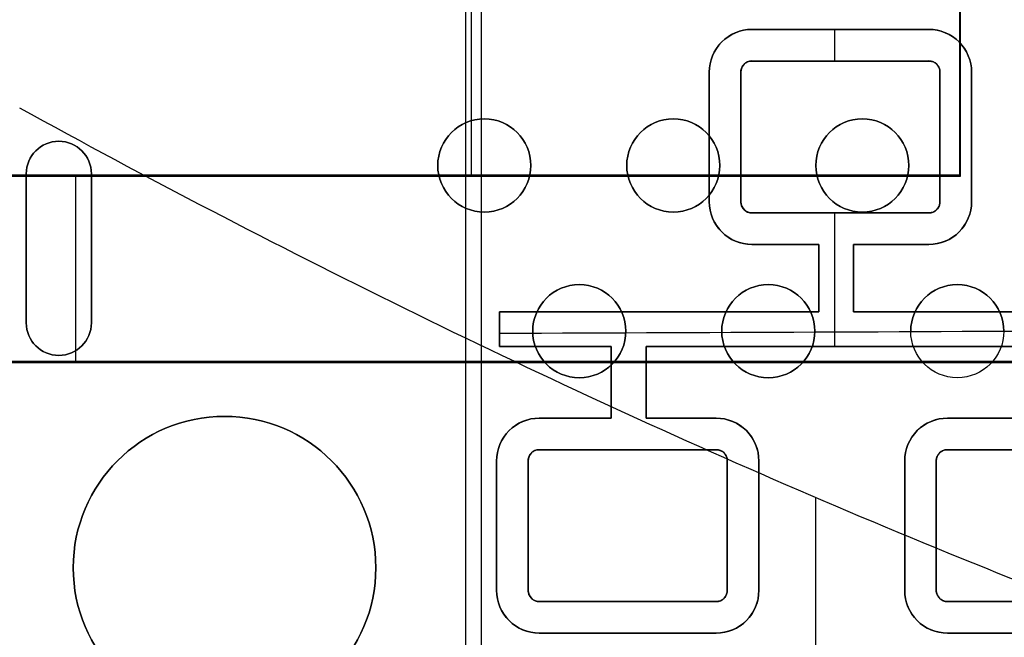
# Model space of a CAD drawing. Header units: millimetres. Extents: x -68 to 68, y -70 to 54.
# Tile 14 of 83: x -38.9 to -28.33, y -49.29 to -42.65. Entities that reach past the tile are written whole.
import ezdxf

# ---------------------------------------------------------------- set-up
doc = ezdxf.new("R2010")
doc.units = ezdxf.units.MM
doc.layers.add('Layer 01', color=7, linetype='Continuous', true_color=0x000000)

# ---------------------------------------------------------------- blocks, each defined once
blk = doc.blocks.new('Open CASCADE STEP translator 6.8 1.1.1.step')
at = {"layer": 'Layer 01', "color": 96, "true_color": 0x008000}
for p, q in [((26.09, -63.72, 1.601), (26.09, -63.72)), ((28.12, -63.72, 1.601), (28.12, -63.72)), ((30.15, -63.72, 1.601), (30.15, -63.72)), ((21.52, -63.96, 1.601), (21.52, -63.96)), ((21.17, -65.91, 0.801), (21.17, -64.31, 0.801)), ((21.87, -65.91, 0.801), (21.87, -64.31, 0.801)), ((26.09, -64.72, 1.601), (26.09, -64.72)), ((28.12, -64.72, 1.601), (28.12, -64.72)), ((30.15, -64.72, 1.601), (30.15, -64.72)), ((21.17, -65.11), (21.17, -65.11, 1.601)), ((21.87, -65.11), (21.87, -65.11, 1.601)), ((27.11, -65.5, 1.601), (27.11, -65.5)), ((29.14, -65.5, 1.601), (29.14, -65.5)), ((31.17, -65.5, 1.601), (31.17, -65.5)), ((21.52, -66.26, 1.601), (21.52, -66.26)), ((27.11, -66.5, 1.601), (27.11, -66.5)), ((29.14, -66.5, 1.601), (29.14, -66.5)), ((31.17, -66.5, 1.601), (31.17, -66.5)), ((23.3, -66.915, 1.601), (23.3, -66.915))]:
    blk.add_line(p, q, dxfattribs=at)
at = {"layer": 'Layer 01', "color": 96, "true_color": 0x008000, "extrusion": (0, 0, -1)}
for centre, radius, start, end in [((-26.09, -64.22, -1.601), 0.5, 0, 180), ((-26.09, -64.22, -0.801), 0.5, 0, 180), ((-28.12, -64.22, -1.601), 0.5, 0, 180), ((-28.12, -64.22, -0.801), 0.5, 0, 180), ((-30.15, -64.22, -1.601), 0.5, 0, 180), ((-30.15, -64.22, -0.801), 0.5, 0, 180), ((-21.52, -64.31, -0.801), 0.35, 360, 180), ((-21.52, -64.31, -1.601), 0.35, 0, 180), ((-26.09, -64.22, -1.601), 0.5, 180, 0), ((-26.09, -64.22, -0.801), 0.5, 180, 0), ((-28.12, -64.22, -1.601), 0.5, 180, 0), ((-28.12, -64.22, -0.801), 0.5, 180, 0), ((-30.15, -64.22, -1.601), 0.5, 180, 0), ((-30.15, -64.22, -0.801), 0.5, 180, 0), ((-27.11, -66, -1.601), 0.5, 0, 180), ((-27.11, -66, -0.801), 0.5, 0, 180), ((-29.14, -66, -1.601), 0.5, 0, 180), ((-29.14, -66, -0.801), 0.5, 0, 180), ((-31.17, -66, -1.601), 0.5, 0, 180), ((-31.17, -66, -0.801), 0.5, 0, 180), ((-21.52, -65.91, -1.601), 0.35, 180, 0), ((-21.52, -65.91, -0.801), 0.35, 180, 360), ((-27.11, -66, -1.601), 0.5, 180, 0), ((-27.11, -66, -0.801), 0.5, 180, 0), ((-29.14, -66, -1.601), 0.5, 180, 0), ((-29.14, -66, -0.801), 0.5, 180, 0), ((-31.17, -66, -1.601), 0.5, 180, 0), ((-31.17, -66), 0.5, 180, 0), ((-31.17, -66, -0.801), 0.5, 180, 0), ((-23.3, -68.54, -1.601), 1.625, 0, 180), ((-23.3, -68.54, -0.801), 1.625, 0, 180), ((-23.3, -68.54, -1.601), 1.625, 180, 0), ((-23.3, -68.54, -0.801), 1.625, 180, 0)]:
    blk.add_arc(centre, radius, start, end, dxfattribs=at)
at = {"layer": 'Layer 01', "color": 96, "true_color": 0x008000}
for centre, radius, start, end in [((26.09, -64.22), 0.5, 0, 180), ((28.12, -64.22), 0.5, 0, 180), ((30.15, -64.22), 0.5, 0, 180), ((21.52, -64.31), 0.35, 0, 180), ((26.09, -64.22), 0.5, 180, 0), ((28.12, -64.22), 0.5, 180, 0), ((30.15, -64.22), 0.5, 180, 0), ((27.11, -66), 0.5, 0, 180), ((29.14, -66), 0.5, 0, 180), ((31.17, -66), 0.5, 0, 180), ((21.52, -65.91), 0.35, 180, 0), ((27.11, -66), 0.5, 180, 0), ((29.14, -66), 0.5, 180, 0), ((23.3, -68.54), 1.625, 0, 180), ((23.3, -68.54), 1.625, 180, 0)]:
    blk.add_arc(centre, radius, start, end, dxfattribs=at)
for points in [[(25.59, -64.22), (25.59, -64.22, 0.801), (25.59, -64.22, 1.601)], [(26.59, -64.22, 1.601), (26.59, -64.22, 0.801), (26.59, -64.22)], [(27.62, -64.22), (27.62, -64.22, 0.801), (27.62, -64.22, 1.601)], [(28.62, -64.22, 1.601), (28.62, -64.22, 0.801), (28.62, -64.22)], [(29.65, -64.22), (29.65, -64.22, 0.801), (29.65, -64.22, 1.601)], [(30.65, -64.22, 1.601), (30.65, -64.22, 0.801), (30.65, -64.22)], [(21.17, -64.31), (21.17, -64.31, 0.801), (21.17, -64.31, 1.601)], [(21.17, -64.31, 1.601), (21.17, -65.11, 1.601), (21.17, -65.91, 1.601)], [(21.17, -65.91), (21.17, -65.11), (21.17, -64.31)], [(21.87, -64.31, 1.601), (21.87, -64.31, 0.801), (21.87, -64.31)], [(21.87, -65.91, 1.601), (21.87, -65.11, 1.601), (21.87, -64.31, 1.601)], [(21.87, -64.31), (21.87, -65.11), (21.87, -65.91)], [(21.17, -65.91, 1.601), (21.17, -65.91, 0.801), (21.17, -65.91)], [(21.87, -65.91), (21.87, -65.91, 0.801), (21.87, -65.91, 1.601)], [(26.61, -66), (26.61, -66, 0.801), (26.61, -66, 1.601)], [(27.61, -66, 1.601), (27.61, -66, 0.801), (27.61, -66)], [(28.64, -66), (28.64, -66, 0.801), (28.64, -66, 1.601)], [(29.64, -66, 1.601), (29.64, -66, 0.801), (29.64, -66)], [(30.67, -66), (30.67, -66, 0.801), (30.67, -66, 1.601)], [(31.67, -66, 1.601), (31.67, -66, 0.801), (31.67, -66)], [(21.675, -68.54), (21.675, -68.54, 0.801), (21.675, -68.54, 1.601)], [(24.925, -68.54, 1.601), (24.925, -68.54, 0.801), (24.925, -68.54)]]:
    blk.add_open_spline(points, degree=2, dxfattribs=at)
blk = doc.blocks.new('Board.step')
at = {"layer": 'Layer 01'}
blk.add_blockref('Open CASCADE STEP translator 6.8 1.1.1.step', (0, 0, -1.601), dxfattribs=at)
blk = doc.blocks.new('MC403-X_A_090322_MultipleBody.step')
at = {"layer": 'Layer 01'}
blk.add_blockref('Board.step', (0, 0), dxfattribs=at)
blk = doc.blocks.new('MC403-X_A_090322_MultipleBody 090322')
at = {"layer": 'Layer 01'}
blk.add_blockref('MC403-X_A_090322_MultipleBody.step', (0, 0), dxfattribs=at)
blk = doc.blocks.new('TRO-13-001 MC403 CASTING270122')
at = {"layer": 'Layer 01', "color": 7, "true_color": 0xdde8ff}
for p, q in [((-34.047, -44.324, -11.9), (-34.047, -18.945, -11.9)), ((-28.802, -44.329, -12.05), (-28.802, -18.94, -12.05)), ((-39.292, -44.329, -12.05), (-28.802, -44.329, -12.05)), ((-38.297, -46.324, -12.2), (-38.297, -44.335, -12.2)), ((-34.047, -44.324, -11.9), (-34.047, -44.335, -12.2)), ((-48.797, -46.329, -12.35), (-27.797, -46.329, -12.35)), ((-38.297, -46.324, -12.2), (-38.297, -46.335, -12.5))]:
    blk.add_line(p, q, dxfattribs=at)
for points in [[(-28.808, -18.945, -11.9), (-28.808, -31.635, -11.9), (-28.808, -44.324, -11.9)], [(-28.797, -44.335, -12.2), (-28.797, -31.635, -12.2), (-28.797, -18.935, -12.2)], [(-39.297, -44.335, -12.2), (-34.047, -44.335, -12.2), (-28.797, -44.335, -12.2)], [(-28.808, -44.324, -11.9), (-34.047, -44.324, -11.9), (-39.287, -44.324, -11.9)], [(-28.797, -44.335, -12.2), (-28.802, -44.329, -12.05), (-28.808, -44.324, -11.9)], [(-27.797, -46.324, -12.2), (-38.297, -46.324, -12.2), (-48.797, -46.324, -12.2)], [(-48.797, -46.335, -12.5), (-38.297, -46.335, -12.5), (-27.797, -46.335, -12.5)]]:
    blk.add_open_spline(points, degree=2, dxfattribs=at)
blk = doc.blocks.new('TRO-13-003 MC403 FRONT CASING270122')
at = {"layer": 'Layer 01', "color": 254, "true_color": 0xcad1ee}
for p, q in [((-29.135, -42.759, 18.803), (-31.035, -42.759, 18.803)), ((-30.085, -42.759, 18.653), (-30.085, -42.759, 18.954)), ((-29.135, -43.099, 18.78), (-31.035, -43.099, 18.78)), ((-30.085, -43.099, 18.63), (-30.085, -43.099, 18.931)), ((-31.494, -44.61, 18.685), (-31.494, -43.218, 18.685)), ((-31.155, -44.61, 18.695), (-31.155, -43.218, 18.695)), ((-29.016, -44.61, 18.756), (-29.016, -43.218, 18.756)), ((-28.676, -44.61, 18.765), (-28.676, -43.218, 18.765)), ((-31.494, -43.914, 18.535), (-31.494, -43.914, 18.836)), ((-31.155, -43.914, 18.545), (-31.155, -43.914, 18.846)), ((-29.016, -43.914, 18.906), (-29.016, -43.914, 18.606)), ((-28.676, -43.914, 18.916), (-28.676, -43.914, 18.615)), ((-31.035, -44.73, 18.671), (-29.135, -44.73, 18.671)), ((-30.085, -44.73, 18.822), (-30.085, -44.73, 18.521)), ((-31.035, -45.069, 18.632), (-30.317, -45.069, 18.632)), ((-30.676, -45.069, 18.782), (-30.676, -45.069, 18.481)), ((-30.317, -45.792, 18.618), (-30.317, -45.069, 18.618)), ((-29.943, -45.069, 18.664), (-29.135, -45.069, 18.664)), ((-29.943, -45.792, 18.628), (-29.943, -45.069, 18.628)), ((-29.539, -45.069, 18.814), (-29.539, -45.069, 18.514)), ((-30.317, -45.43, 18.467), (-30.317, -45.43, 18.768)), ((-29.943, -45.43, 18.779), (-29.943, -45.43, 18.478)), ((-33.748, -46.166, 18.477), (-33.748, -45.792, 18.477)), ((-33.748, -45.792, 18.542), (-30.317, -45.792, 18.542)), ((-32.033, -45.792, 18.393), (-32.033, -45.792, 18.693)), ((-29.943, -45.792, 18.65), (-26.517, -45.792, 18.65)), ((-33.748, -45.979, 18.327), (-33.748, -45.979, 18.627)), ((-33.748, -46.166, 18.483), (-32.547, -46.166, 18.483)), ((-33.147, -46.166, 18.634), (-33.147, -46.166, 18.333)), ((-32.547, -46.934, 18.476), (-32.547, -46.166, 18.476)), ((-32.172, -46.166, 18.572), (-28.043, -46.166, 18.572)), ((-32.172, -46.934, 18.488), (-32.172, -46.166, 18.488)), ((-30.108, -46.166, 18.725), (-30.108, -46.166, 18.424)), ((-32.547, -46.55, 18.326), (-32.547, -46.55, 18.627)), ((-32.172, -46.55, 18.638), (-32.172, -46.55, 18.337)), ((-32.547, -46.934, 18.438), (-33.32, -46.934, 18.438)), ((-32.933, -46.934, 18.288), (-32.933, -46.934, 18.589)), ((-32.172, -46.934, 18.473), (-31.42, -46.934, 18.473)), ((-31.796, -46.934, 18.323), (-31.796, -46.934, 18.624)), ((-28.936, -46.934, 18.405), (-28.936, -46.934, 18.706)), ((-28.936, -46.934, 18.568), (-28.043, -46.934, 18.568)), ((-28.489, -46.934, 18.417), (-28.489, -46.934, 18.718)), ((-33.32, -47.273, 18.433), (-31.42, -47.273, 18.433)), ((-32.37, -47.273, 18.283), (-32.37, -47.273, 18.584)), ((-27.036, -47.273, 18.558), (-28.936, -47.273, 18.558)), ((-33.779, -48.784, 18.334), (-33.779, -47.393, 18.334)), ((-33.439, -48.784, 18.345), (-33.439, -47.393, 18.345)), ((-31.3, -48.784, 18.411), (-31.3, -47.393, 18.411)), ((-30.961, -48.784, 18.421), (-30.961, -47.393, 18.421)), ((-29.395, -48.784, 18.465), (-29.395, -47.393, 18.465)), ((-29.056, -48.784, 18.475), (-29.056, -47.393, 18.475)), ((-30.35, -54.838, 15.601), (-30.35, -47.788, 15.601)), ((-33.779, -48.088, 18.184), (-33.779, -48.088, 18.485)), ((-33.439, -48.088, 18.195), (-33.439, -48.088, 18.496)), ((-31.3, -48.088, 18.561), (-31.3, -48.088, 18.26)), ((-30.961, -48.088, 18.571), (-30.961, -48.088, 18.27)), ((-29.395, -48.088, 18.315), (-29.395, -48.088, 18.616)), ((-29.056, -48.088, 18.324), (-29.056, -48.088, 18.625)), ((-33.319, -48.904, 18.323), (-31.42, -48.904, 18.323)), ((-33.319, -48.904, 18.144), (-33.319, -48.904, 18.445)), ((-32.369, -48.904, 18.474), (-32.369, -48.904, 18.173)), ((-28.936, -48.904, 18.448), (-27.036, -48.904, 18.448)), ((-33.32, -49.243, 18.301), (-31.42, -49.243, 18.301)), ((-32.37, -49.243, 18.151), (-32.37, -49.243, 18.451)), ((-28.936, -49.243, 18.426), (-27.036, -49.243, 18.426))]:
    blk.add_line(p, q, dxfattribs=at)
for centre, radius, start, end in [((-31.035, -43.218, 18.754), 0.459, 90.0516, 180), ((-29.135, -43.218, 18.823), 0.459, 0, 90), ((-31.035, -43.218, 18.748), 0.12, 90.0989, 180), ((-29.135, -43.218, 18.805), 0.12, 0, 89.9999), ((-31.035, -44.61, 18.628), 0.459, 180, 270), ((-31.035, -44.61, 18.646), 0.12, 180, 269.9011), ((-29.135, -44.61, 18.697), 0.459, 270, 0), ((-29.136, -44.61, 18.704), 0.12, 270.0989, 0), ((-33.32, -47.393, 18.404), 0.459, 90, 180), ((-31.42, -47.393, 18.478), 0.459, 0, 90), ((-28.936, -47.393, 18.534), 0.459, 89.9742, 180), ((-33.319, -47.393, 18.398), 0.12, 90.0989, 180), ((-31.42, -47.393, 18.46), 0.12, 0, 90), ((-28.936, -47.393, 18.527), 0.12, 90.0989, 180), ((-33.319, -48.784, 18.277), 0.459, 180, 269.9484), ((-33.319, -48.784, 18.296), 0.12, 180, 270.0988), ((-31.42, -48.784, 18.352), 0.459, 270, 0), ((-31.42, -48.784, 18.358), 0.12, 270, 0), ((-28.936, -48.784, 18.408), 0.459, 180, 269.9742), ((-28.936, -48.784, 18.425), 0.12, 180, 269.9011)]:
    blk.add_arc(centre, radius, start, end, dxfattribs=at)
for points, degree in [([(-34.113, 3.798, 21.957), (-34.113, -15.229, 20.68), (-34.113, -34.255, 19.403), (-34.113, -53.281, 18.126)], 3), ([(-33.943, 3.792, 21.962), (-33.943, -15.234, 20.685), (-33.943, -34.261, 19.408), (-33.943, -53.287, 18.131)], 3), ([(-31.035, -42.759, 18.927), (-31.035, -42.759, 18.776), (-31.035, -42.759, 18.626)], 2), ([(-29.135, -42.759, 18.68), (-29.769, -42.759, 18.662), (-30.402, -42.759, 18.644), (-31.035, -42.759, 18.626)], 3), ([(-31.035, -42.759, 18.927), (-30.402, -42.759, 18.945), (-29.769, -42.759, 18.963), (-29.135, -42.759, 18.981)], 3), ([(-30.148, -42.759, 18.651), (-30.148, -42.872, 18.644), (-30.148, -42.985, 18.636), (-30.148, -43.099, 18.629)], 3), ([(-29.135, -42.759, 18.981), (-29.135, -42.759, 18.83), (-29.135, -42.759, 18.68)], 2), ([(-29.135, -43.099, 18.657), (-29.769, -43.099, 18.64), (-30.402, -43.099, 18.622), (-31.035, -43.099, 18.603)], 3), ([(-31.035, -43.099, 18.603), (-31.035, -43.099, 18.753), (-31.035, -43.099, 18.904)], 2), ([(-31.035, -43.099, 18.904), (-30.402, -43.099, 18.922), (-29.769, -43.099, 18.94), (-29.135, -43.099, 18.958)], 3), ([(-29.135, -43.099, 18.657), (-29.135, -43.099, 18.808), (-29.135, -43.099, 18.958)], 2), ([(-31.494, -43.218, 18.882), (-31.494, -43.218, 18.732), (-31.494, -43.218, 18.581)], 2), ([(-31.494, -44.61, 18.789), (-31.494, -44.146, 18.82), (-31.494, -43.682, 18.851), (-31.494, -43.218, 18.882)], 3), ([(-31.494, -43.218, 18.581), (-31.494, -43.682, 18.55), (-31.494, -44.146, 18.519), (-31.494, -44.61, 18.488)], 3), ([(-31.155, -43.218, 18.591), (-31.155, -43.682, 18.56), (-31.155, -44.146, 18.529), (-31.155, -44.61, 18.498)], 3), ([(-31.155, -44.61, 18.799), (-31.155, -44.146, 18.83), (-31.155, -43.682, 18.861), (-31.155, -43.218, 18.892)], 3), ([(-31.155, -43.218, 18.591), (-31.155, -43.218, 18.742), (-31.155, -43.218, 18.892)], 2), ([(-29.016, -44.61, 18.559), (-29.016, -44.146, 18.59), (-29.016, -43.682, 18.621), (-29.016, -43.218, 18.652)], 3), ([(-29.016, -43.218, 18.953), (-29.016, -43.682, 18.922), (-29.016, -44.146, 18.891), (-29.016, -44.61, 18.86)], 3), ([(-29.016, -43.218, 18.652), (-29.016, -43.218, 18.803), (-29.016, -43.218, 18.953)], 2), ([(-28.676, -43.218, 18.962), (-28.676, -43.218, 18.812), (-28.676, -43.218, 18.662)], 2), ([(-28.676, -43.218, 18.962), (-28.676, -43.682, 18.931), (-28.676, -44.146, 18.9), (-28.676, -44.61, 18.869)], 3), ([(-28.676, -44.61, 18.568), (-28.676, -44.146, 18.599), (-28.676, -43.682, 18.631), (-28.676, -43.218, 18.662)], 3), ([(-31.494, -44.61, 18.789), (-31.494, -44.61, 18.638), (-31.494, -44.61, 18.488)], 2), ([(-31.155, -44.61, 18.498), (-31.155, -44.61, 18.648), (-31.155, -44.61, 18.799)], 2), ([(-29.016, -44.61, 18.559), (-29.016, -44.61, 18.709), (-29.016, -44.61, 18.86)], 2), ([(-28.676, -44.61, 18.869), (-28.676, -44.61, 18.719), (-28.676, -44.61, 18.568)], 2), ([(-31.035, -44.73, 18.494), (-31.035, -44.73, 18.644), (-31.035, -44.73, 18.794)], 2), ([(-31.035, -44.73, 18.494), (-30.402, -44.73, 18.512), (-29.769, -44.73, 18.53), (-29.135, -44.73, 18.548)], 3), ([(-29.135, -44.73, 18.848), (-29.769, -44.73, 18.831), (-30.402, -44.73, 18.813), (-31.035, -44.73, 18.794)], 3), ([(-30.148, -44.73, 18.519), (-30.148, -45.208, 18.487), (-30.148, -45.687, 18.455), (-30.148, -46.166, 18.423)], 3), ([(-29.135, -44.73, 18.848), (-29.135, -44.73, 18.698), (-29.135, -44.73, 18.548)], 2), ([(-31.035, -45.069, 18.471), (-30.796, -45.069, 18.478), (-30.557, -45.069, 18.485), (-30.317, -45.069, 18.492)], 3), ([(-31.035, -45.069, 18.772), (-31.035, -45.069, 18.621), (-31.035, -45.069, 18.471)], 2), ([(-30.317, -45.069, 18.792), (-30.557, -45.069, 18.786), (-30.796, -45.069, 18.779), (-31.035, -45.069, 18.772)], 3), ([(-30.317, -45.069, 18.792), (-30.317, -45.069, 18.642), (-30.317, -45.069, 18.492)], 2), ([(-30.317, -45.792, 18.744), (-30.317, -45.551, 18.76), (-30.317, -45.31, 18.776), (-30.317, -45.069, 18.792)], 3), ([(-30.317, -45.069, 18.492), (-30.317, -45.31, 18.475), (-30.317, -45.551, 18.459), (-30.317, -45.792, 18.443)], 3), ([(-29.943, -45.069, 18.502), (-29.674, -45.069, 18.51), (-29.405, -45.069, 18.517), (-29.135, -45.069, 18.525)], 3), ([(-29.943, -45.069, 18.803), (-29.943, -45.069, 18.653), (-29.943, -45.069, 18.502)], 2), ([(-29.135, -45.069, 18.826), (-29.405, -45.069, 18.818), (-29.674, -45.069, 18.811), (-29.943, -45.069, 18.803)], 3), ([(-29.943, -45.069, 18.803), (-29.943, -45.31, 18.787), (-29.943, -45.551, 18.771), (-29.943, -45.792, 18.755)], 3), ([(-29.943, -45.792, 18.454), (-29.943, -45.551, 18.47), (-29.943, -45.31, 18.486), (-29.943, -45.069, 18.502)], 3), ([(-29.135, -45.069, 18.826), (-29.135, -45.069, 18.675), (-29.135, -45.069, 18.525)], 2), ([(-33.748, -45.792, 18.64), (-33.748, -45.792, 18.49), (-33.748, -45.792, 18.339)], 2), ([(-30.317, -45.792, 18.443), (-31.461, -45.792, 18.41), (-32.605, -45.792, 18.376), (-33.748, -45.792, 18.339)], 3), ([(-33.748, -45.792, 18.64), (-32.605, -45.792, 18.676), (-31.461, -45.792, 18.711), (-30.317, -45.792, 18.744)], 3), ([(-33.748, -46.166, 18.615), (-33.748, -46.041, 18.623), (-33.748, -45.916, 18.632), (-33.748, -45.792, 18.64)], 3), ([(-33.748, -45.792, 18.339), (-33.748, -45.916, 18.331), (-33.748, -46.041, 18.322), (-33.748, -46.166, 18.314)], 3), ([(-30.317, -45.792, 18.744), (-30.317, -45.792, 18.594), (-30.317, -45.792, 18.443)], 2), ([(-29.943, -45.792, 18.755), (-29.943, -45.792, 18.604), (-29.943, -45.792, 18.454)], 2), ([(-26.517, -45.792, 18.545), (-27.659, -45.792, 18.517), (-28.801, -45.792, 18.486), (-29.943, -45.792, 18.454)], 3), ([(-29.943, -45.792, 18.755), (-28.801, -45.792, 18.787), (-27.659, -45.792, 18.817), (-26.517, -45.792, 18.846)], 3), ([(-26.517, -45.994, 18.532), (-28.927, -46.006, 18.47), (-31.338, -46.017, 18.401), (-33.748, -46.025, 18.323)], 3), ([(-33.748, -46.166, 18.314), (-33.348, -46.166, 18.327), (-32.947, -46.166, 18.339), (-32.547, -46.166, 18.352)], 3), ([(-33.748, -46.166, 18.615), (-33.748, -46.166, 18.464), (-33.748, -46.166, 18.314)], 2), ([(-32.547, -46.166, 18.653), (-32.947, -46.166, 18.64), (-33.348, -46.166, 18.628), (-33.748, -46.166, 18.615)], 3), ([(-32.547, -46.166, 18.653), (-32.547, -46.166, 18.502), (-32.547, -46.166, 18.352)], 2), ([(-32.547, -46.934, 18.601), (-32.547, -46.678, 18.618), (-32.547, -46.422, 18.635), (-32.547, -46.166, 18.653)], 3), ([(-32.547, -46.166, 18.352), (-32.547, -46.422, 18.335), (-32.547, -46.678, 18.317), (-32.547, -46.934, 18.3)], 3), ([(-32.172, -46.166, 18.363), (-30.796, -46.166, 18.405), (-29.42, -46.166, 18.444), (-28.043, -46.166, 18.481)], 3), ([(-32.172, -46.166, 18.664), (-32.172, -46.166, 18.514), (-32.172, -46.166, 18.363)], 2), ([(-28.043, -46.166, 18.782), (-29.42, -46.166, 18.745), (-30.796, -46.166, 18.706), (-32.172, -46.166, 18.664)], 3), ([(-32.172, -46.166, 18.664), (-32.172, -46.422, 18.647), (-32.172, -46.678, 18.63), (-32.172, -46.934, 18.612)], 3), ([(-32.172, -46.934, 18.312), (-32.172, -46.678, 18.329), (-32.172, -46.422, 18.346), (-32.172, -46.166, 18.363)], 3), ([(-33.32, -46.934, 18.577), (-33.32, -46.934, 18.426), (-33.32, -46.934, 18.276)], 2), ([(-32.547, -46.934, 18.3), (-32.804, -46.934, 18.292), (-33.062, -46.934, 18.284), (-33.32, -46.934, 18.276)], 3), ([(-33.32, -46.934, 18.577), (-33.062, -46.934, 18.585), (-32.804, -46.934, 18.593), (-32.547, -46.934, 18.601)], 3), ([(-32.547, -46.934, 18.601), (-32.547, -46.934, 18.451), (-32.547, -46.934, 18.3)], 2), ([(-32.172, -46.934, 18.612), (-32.172, -46.934, 18.462), (-32.172, -46.934, 18.312)], 2), ([(-31.42, -46.934, 18.334), (-31.671, -46.934, 18.327), (-31.922, -46.934, 18.319), (-32.172, -46.934, 18.312)], 3), ([(-32.172, -46.934, 18.612), (-31.922, -46.934, 18.62), (-31.671, -46.934, 18.628), (-31.42, -46.934, 18.635)], 3), ([(-31.42, -46.934, 18.635), (-31.42, -46.934, 18.485), (-31.42, -46.934, 18.334)], 2), ([(-28.936, -46.934, 18.706), (-28.936, -46.934, 18.556), (-28.936, -46.934, 18.405)], 2), ([(-28.043, -46.934, 18.429), (-28.341, -46.934, 18.421), (-28.638, -46.934, 18.413), (-28.936, -46.934, 18.405)], 3), ([(-28.936, -46.934, 18.706), (-28.638, -46.934, 18.714), (-28.341, -46.934, 18.722), (-28.043, -46.934, 18.73)], 3), ([(-31.42, -47.273, 18.311), (-32.053, -47.273, 18.293), (-32.686, -47.273, 18.273), (-33.32, -47.273, 18.253)], 3), ([(-33.32, -47.273, 18.253), (-33.32, -47.273, 18.404), (-33.32, -47.273, 18.554)], 2), ([(-33.32, -47.273, 18.554), (-32.686, -47.273, 18.574), (-32.053, -47.273, 18.593), (-31.42, -47.273, 18.612)], 3), ([(-31.42, -47.273, 18.311), (-31.42, -47.273, 18.462), (-31.42, -47.273, 18.612)], 2), ([(-27.036, -47.273, 18.433), (-27.669, -47.273, 18.417), (-28.303, -47.273, 18.4), (-28.936, -47.273, 18.382)], 3), ([(-28.936, -47.273, 18.382), (-28.936, -47.273, 18.533), (-28.936, -47.273, 18.683)], 2), ([(-28.936, -47.273, 18.683), (-28.303, -47.273, 18.701), (-27.669, -47.273, 18.717), (-27.036, -47.273, 18.733)], 3), ([(-33.779, -47.393, 18.532), (-33.779, -47.393, 18.381), (-33.779, -47.393, 18.231)], 2), ([(-33.779, -48.784, 18.438), (-33.779, -48.32, 18.469), (-33.779, -47.856, 18.5), (-33.779, -47.393, 18.532)], 3), ([(-33.779, -47.393, 18.231), (-33.779, -47.856, 18.2), (-33.779, -48.32, 18.168), (-33.779, -48.784, 18.137)], 3), ([(-33.439, -47.393, 18.241), (-33.439, -47.856, 18.21), (-33.439, -48.32, 18.179), (-33.439, -48.784, 18.148)], 3), ([(-33.439, -48.784, 18.449), (-33.439, -48.32, 18.48), (-33.439, -47.856, 18.511), (-33.439, -47.393, 18.542)], 3), ([(-33.439, -47.393, 18.241), (-33.439, -47.393, 18.392), (-33.439, -47.393, 18.542)], 2), ([(-31.3, -48.784, 18.214), (-31.3, -48.32, 18.245), (-31.3, -47.856, 18.276), (-31.3, -47.393, 18.307)], 3), ([(-31.3, -47.393, 18.608), (-31.3, -47.856, 18.577), (-31.3, -48.32, 18.546), (-31.3, -48.784, 18.514)], 3), ([(-31.3, -47.393, 18.307), (-31.3, -47.393, 18.457), (-31.3, -47.393, 18.608)], 2), ([(-30.961, -47.393, 18.618), (-30.961, -47.393, 18.467), (-30.961, -47.393, 18.317)], 2), ([(-30.961, -47.393, 18.618), (-30.961, -47.857, 18.587), (-30.961, -48.32, 18.556), (-30.961, -48.784, 18.524)], 3), ([(-30.961, -48.784, 18.224), (-30.961, -48.32, 18.255), (-30.961, -47.857, 18.286), (-30.961, -47.393, 18.317)], 3), ([(-29.395, -47.393, 18.662), (-29.395, -47.393, 18.512), (-29.395, -47.393, 18.362)], 2), ([(-29.395, -48.784, 18.569), (-29.395, -48.32, 18.6), (-29.395, -47.856, 18.631), (-29.395, -47.393, 18.662)], 3), ([(-29.395, -47.393, 18.362), (-29.395, -47.856, 18.331), (-29.395, -48.32, 18.299), (-29.395, -48.784, 18.268)], 3), ([(-29.056, -47.393, 18.371), (-29.056, -47.856, 18.34), (-29.056, -48.32, 18.309), (-29.056, -48.784, 18.278)], 3), ([(-29.056, -48.784, 18.578), (-29.056, -48.32, 18.61), (-29.056, -47.856, 18.641), (-29.056, -47.393, 18.672)], 3), ([(-29.056, -47.393, 18.371), (-29.056, -47.393, 18.521), (-29.056, -47.393, 18.672)], 2), ([(-33.779, -48.784, 18.438), (-33.779, -48.784, 18.288), (-33.779, -48.784, 18.137)], 2), ([(-33.439, -48.784, 18.148), (-33.439, -48.784, 18.298), (-33.439, -48.784, 18.449)], 2), ([(-31.3, -48.784, 18.214), (-31.3, -48.784, 18.364), (-31.3, -48.784, 18.514)], 2), ([(-30.961, -48.784, 18.524), (-30.961, -48.784, 18.374), (-30.961, -48.784, 18.224)], 2), ([(-29.395, -48.784, 18.569), (-29.395, -48.784, 18.419), (-29.395, -48.784, 18.268)], 2), ([(-29.056, -48.784, 18.278), (-29.056, -48.784, 18.428), (-29.056, -48.784, 18.578)], 2), ([(-33.319, -48.904, 18.445), (-33.319, -48.904, 18.294), (-33.319, -48.904, 18.144)], 2), ([(-33.319, -48.904, 18.144), (-32.686, -48.904, 18.164), (-32.053, -48.904, 18.183), (-31.42, -48.904, 18.202)], 3), ([(-31.42, -48.904, 18.503), (-32.053, -48.904, 18.484), (-32.686, -48.904, 18.465), (-33.319, -48.904, 18.445)], 3), ([(-31.42, -48.904, 18.202), (-31.42, -48.904, 18.352), (-31.42, -48.904, 18.503)], 2), ([(-28.936, -48.904, 18.273), (-28.936, -48.904, 18.423), (-28.936, -48.904, 18.574)], 2), ([(-28.936, -48.904, 18.273), (-28.303, -48.904, 18.29), (-27.669, -48.904, 18.307), (-27.036, -48.904, 18.323)], 3), ([(-27.036, -48.904, 18.624), (-27.669, -48.904, 18.608), (-28.303, -48.904, 18.591), (-28.936, -48.904, 18.574)], 3), ([(-33.32, -49.243, 18.121), (-32.686, -49.243, 18.141), (-32.053, -49.243, 18.16), (-31.42, -49.243, 18.179)], 3), ([(-33.32, -49.243, 18.422), (-33.32, -49.243, 18.271), (-33.32, -49.243, 18.121)], 2), ([(-31.42, -49.243, 18.48), (-32.053, -49.243, 18.461), (-32.686, -49.243, 18.442), (-33.32, -49.243, 18.422)], 3), ([(-31.42, -49.243, 18.48), (-31.42, -49.243, 18.33), (-31.42, -49.243, 18.179)], 2), ([(-28.936, -49.243, 18.25), (-28.303, -49.243, 18.267), (-27.669, -49.243, 18.284), (-27.036, -49.243, 18.3)], 3), ([(-28.936, -49.243, 18.551), (-28.936, -49.243, 18.401), (-28.936, -49.243, 18.25)], 2), ([(-27.036, -49.243, 18.601), (-27.669, -49.243, 18.585), (-28.303, -49.243, 18.568), (-28.936, -49.243, 18.551)], 3)]:
    blk.add_open_spline(points, degree=degree, dxfattribs=at)
for points, knots in [([(-31.494, -43.218, 18.882), (-31.494, -43.097, 18.89), (-31.445, -42.979, 18.9), (-31.276, -42.809, 18.916), (-31.157, -42.759, 18.923), (-31.035, -42.759, 18.927)], [0, 0, 0, 0, 0.3703759, 0.3703759, 0.7407517, 0.7407517, 0.7407517, 0.7407517]), ([(-31.035, -42.759, 18.626), (-31.157, -42.759, 18.622), (-31.276, -42.809, 18.615), (-31.445, -42.979, 18.599), (-31.494, -43.097, 18.59), (-31.494, -43.218, 18.581)], [0, 0, 0, 0, 0.370376, 0.370376, 0.740752, 0.740752, 0.740752, 0.740752]), ([(-29.135, -42.759, 18.981), (-29.014, -42.759, 18.984), (-28.895, -42.809, 18.984), (-28.726, -42.978, 18.977), (-28.676, -43.097, 18.971), (-28.676, -43.218, 18.962)], [0, 0, 0, 0, 0.3700084, 0.3700084, 0.7400168, 0.7400168, 0.7400168, 0.7400168]), ([(-28.676, -43.218, 18.662), (-28.676, -43.097, 18.67), (-28.726, -42.978, 18.676), (-28.895, -42.809, 18.683), (-29.014, -42.759, 18.683), (-29.135, -42.759, 18.68)], [0, 0, 0, 0, 0.3700084, 0.3700084, 0.7400167, 0.7400167, 0.7400167, 0.7400167]), ([(-31.035, -43.099, 18.603), (-31.044, -43.099, 18.603), (-31.053, -43.1, 18.602), (-31.061, -43.101, 18.602), (-31.074, -43.104, 18.601), (-31.087, -43.11, 18.601), (-31.098, -43.117, 18.6), (-31.11, -43.124, 18.599), (-31.12, -43.133, 18.598), (-31.129, -43.143, 18.597), (-31.137, -43.154, 18.596), (-31.144, -43.166, 18.595), (-31.148, -43.179, 18.594), (-31.153, -43.191, 18.593), (-31.155, -43.205, 18.592), (-31.155, -43.218, 18.591)], [-0.1892988, -0.1892988, -0.1892988, -0.1892988, -0.1633304, -0.1633304, -0.1633304, -0.1225305, -0.1225305, -0.1225305, -0.0816793, -0.0816793, -0.0816793, -0.0408402, -0.0408402, -0.0408402, 0, 0, 0, 0]), ([(-31.155, -43.218, 18.892), (-31.155, -43.205, 18.893), (-31.153, -43.191, 18.894), (-31.148, -43.179, 18.895), (-31.144, -43.166, 18.896), (-31.137, -43.154, 18.897), (-31.129, -43.143, 18.898), (-31.12, -43.133, 18.899), (-31.11, -43.124, 18.9), (-31.098, -43.117, 18.901), (-31.087, -43.11, 18.902), (-31.074, -43.104, 18.902), (-31.061, -43.101, 18.903), (-31.053, -43.1, 18.903), (-31.044, -43.099, 18.904), (-31.035, -43.099, 18.904)], [-0.1892987, -0.1892987, -0.1892987, -0.1892987, -0.1484585, -0.1484585, -0.1484585, -0.1076194, -0.1076194, -0.1076194, -0.0667683, -0.0667683, -0.0667683, -0.0259684, -0.0259684, -0.0259684, 0, 0, 0, 0]), ([(-29.016, -43.218, 18.652), (-29.016, -43.209, 18.653), (-29.017, -43.2, 18.654), (-29.019, -43.192, 18.654), (-29.022, -43.179, 18.655), (-29.027, -43.166, 18.656), (-29.034, -43.155, 18.656), (-29.041, -43.143, 18.657), (-29.05, -43.133, 18.657), (-29.061, -43.125, 18.657), (-29.071, -43.116, 18.658), (-29.083, -43.11, 18.658), (-29.096, -43.105, 18.658), (-29.108, -43.101, 18.658), (-29.122, -43.099, 18.657), (-29.135, -43.099, 18.657)], [-0.1889433, -0.1889433, -0.1889433, -0.1889433, -0.1619269, -0.1619269, -0.1619269, -0.1214088, -0.1214088, -0.1214088, -0.0809444, -0.0809444, -0.0809444, -0.0404717, -0.0404717, -0.0404717, 0, 0, 0, 0]), ([(-29.135, -43.099, 18.958), (-29.122, -43.099, 18.958), (-29.108, -43.101, 18.958), (-29.096, -43.105, 18.959), (-29.083, -43.11, 18.959), (-29.071, -43.116, 18.958), (-29.061, -43.125, 18.958), (-29.05, -43.133, 18.958), (-29.041, -43.143, 18.957), (-29.034, -43.155, 18.957), (-29.027, -43.166, 18.956), (-29.022, -43.179, 18.956), (-29.019, -43.192, 18.955), (-29.017, -43.2, 18.954), (-29.016, -43.209, 18.954), (-29.016, -43.218, 18.953)], [-0.1889433, -0.1889433, -0.1889433, -0.1889433, -0.1484716, -0.1484716, -0.1484716, -0.107999, -0.107999, -0.107999, -0.0675345, -0.0675345, -0.0675345, -0.0270164, -0.0270164, -0.0270164, 0, 0, 0, 0]), ([(-21.8, -50.938, 15.601), (-24.78, -50.02, 15.601), (-27.69, -48.936, 15.601), (-33.384, -46.478, 15.601), (-36.17, -45.105, 15.601), (-38.9, -43.604, 15.601)], [-18.647141, -18.647141, -18.647141, -18.647141, -9.323571, -9.323571, 0, 0, 0, 0]), ([(-31.035, -45.069, 18.772), (-31.157, -45.069, 18.768), (-31.275, -45.019, 18.768), (-31.445, -44.85, 18.774), (-31.494, -44.731, 18.781), (-31.494, -44.61, 18.789)], [0, 0, 0, 0, 0.3698358, 0.3698358, 0.7396716, 0.7396716, 0.7396716, 0.7396716]), ([(-31.494, -44.61, 18.488), (-31.494, -44.731, 18.48), (-31.445, -44.85, 18.473), (-31.275, -45.019, 18.467), (-31.157, -45.069, 18.467), (-31.035, -45.069, 18.471)], [0, 0, 0, 0, 0.3698358, 0.3698358, 0.7396716, 0.7396716, 0.7396716, 0.7396716]), ([(-31.155, -44.61, 18.498), (-31.155, -44.619, 18.497), (-31.154, -44.627, 18.497), (-31.152, -44.636, 18.496), (-31.149, -44.649, 18.496), (-31.144, -44.662, 18.495), (-31.137, -44.673, 18.494), (-31.13, -44.685, 18.494), (-31.121, -44.695, 18.493), (-31.11, -44.703, 18.493), (-31.1, -44.712, 18.493), (-31.088, -44.718, 18.493), (-31.075, -44.723, 18.493), (-31.062, -44.727, 18.493), (-31.049, -44.729, 18.493), (-31.035, -44.73, 18.494)], [-0.1890589, -0.1890589, -0.1890589, -0.1890589, -0.1621987, -0.1621987, -0.1621987, -0.1216169, -0.1216169, -0.1216169, -0.0810854, -0.0810854, -0.0810854, -0.0405422, -0.0405422, -0.0405422, 0, 0, 0, 0]), ([(-31.035, -44.73, 18.794), (-31.049, -44.729, 18.794), (-31.062, -44.727, 18.794), (-31.075, -44.723, 18.794), (-31.088, -44.718, 18.794), (-31.1, -44.712, 18.794), (-31.11, -44.703, 18.794), (-31.121, -44.695, 18.794), (-31.13, -44.685, 18.795), (-31.137, -44.673, 18.795), (-31.144, -44.662, 18.796), (-31.149, -44.649, 18.796), (-31.152, -44.636, 18.797), (-31.154, -44.627, 18.798), (-31.155, -44.619, 18.798), (-31.155, -44.61, 18.799)], [-0.1890589, -0.1890589, -0.1890589, -0.1890589, -0.1485167, -0.1485167, -0.1485167, -0.1079734, -0.1079734, -0.1079734, -0.0674419, -0.0674419, -0.0674419, -0.0268602, -0.0268602, -0.0268602, 0, 0, 0, 0]), ([(-28.676, -44.61, 18.869), (-28.676, -44.731, 18.861), (-28.726, -44.849, 18.852), (-28.895, -45.019, 18.836), (-29.014, -45.069, 18.829), (-29.135, -45.069, 18.826)], [0, 0, 0, 0, 0.3704023, 0.3704023, 0.7408046, 0.7408046, 0.7408046, 0.7408046]), ([(-29.135, -44.73, 18.548), (-29.127, -44.729, 18.548), (-29.118, -44.729, 18.548), (-29.11, -44.727, 18.549), (-29.096, -44.724, 18.549), (-29.084, -44.719, 18.55), (-29.072, -44.711, 18.551), (-29.061, -44.704, 18.551), (-29.05, -44.695, 18.552), (-29.042, -44.685, 18.553), (-29.034, -44.674, 18.554), (-29.027, -44.662, 18.555), (-29.022, -44.649, 18.556), (-29.018, -44.637, 18.557), (-29.016, -44.623, 18.558), (-29.016, -44.61, 18.559)], [-0.1892859, -0.1892859, -0.1892859, -0.1892859, -0.1633113, -0.1633113, -0.1633113, -0.1225204, -0.1225204, -0.1225204, -0.0816753, -0.0816753, -0.0816753, -0.0408381, -0.0408381, -0.0408381, 0, 0, 0, 0]), ([(-29.135, -45.069, 18.525), (-29.014, -45.069, 18.528), (-28.895, -45.019, 18.535), (-28.726, -44.849, 18.551), (-28.676, -44.731, 18.56), (-28.676, -44.61, 18.568)], [0, 0, 0, 0, 0.3704024, 0.3704024, 0.7408048, 0.7408048, 0.7408048, 0.7408048]), ([(-29.016, -44.61, 18.86), (-29.016, -44.623, 18.859), (-29.018, -44.637, 18.858), (-29.022, -44.649, 18.857), (-29.027, -44.662, 18.856), (-29.034, -44.674, 18.855), (-29.042, -44.685, 18.854), (-29.05, -44.695, 18.853), (-29.061, -44.704, 18.852), (-29.072, -44.711, 18.851), (-29.084, -44.719, 18.851), (-29.096, -44.724, 18.85), (-29.11, -44.727, 18.849), (-29.118, -44.729, 18.849), (-29.127, -44.729, 18.849), (-29.135, -44.73, 18.848)], [-0.1892859, -0.1892859, -0.1892859, -0.1892859, -0.1484478, -0.1484478, -0.1484478, -0.1076106, -0.1076106, -0.1076106, -0.0667654, -0.0667654, -0.0667654, -0.0259747, -0.0259747, -0.0259747, 0, 0, 0, 0]), ([(-33.779, -47.393, 18.532), (-33.779, -47.272, 18.54), (-33.729, -47.153, 18.549), (-33.56, -46.984, 18.566), (-33.441, -46.934, 18.573), (-33.32, -46.934, 18.577)], [0, 0, 0, 0, 0.3702921, 0.3702921, 0.7405842, 0.7405842, 0.7405842, 0.7405842]), ([(-33.32, -46.934, 18.276), (-33.441, -46.934, 18.272), (-33.56, -46.984, 18.265), (-33.729, -47.153, 18.248), (-33.779, -47.272, 18.239), (-33.779, -47.393, 18.231)], [0, 0, 0, 0, 0.3702922, 0.3702922, 0.7405845, 0.7405845, 0.7405845, 0.7405845]), ([(-31.42, -46.934, 18.635), (-31.298, -46.934, 18.639), (-31.18, -46.984, 18.639), (-31.01, -47.153, 18.632), (-30.961, -47.272, 18.626), (-30.961, -47.393, 18.618)], [0, 0, 0, 0, 0.3700042, 0.3700042, 0.7400084, 0.7400084, 0.7400084, 0.7400084]), ([(-30.961, -47.393, 18.317), (-30.961, -47.272, 18.325), (-31.01, -47.153, 18.332), (-31.18, -46.984, 18.338), (-31.298, -46.934, 18.338), (-31.42, -46.934, 18.334)], [0, 0, 0, 0, 0.3700042, 0.3700042, 0.7400084, 0.7400084, 0.7400084, 0.7400084]), ([(-29.395, -47.393, 18.662), (-29.395, -47.272, 18.671), (-29.345, -47.153, 18.68), (-29.176, -46.984, 18.696), (-29.057, -46.934, 18.703), (-28.936, -46.934, 18.706)], [0, 0, 0, 0, 0.3703508, 0.3703508, 0.7407015, 0.7407015, 0.7407015, 0.7407015]), ([(-28.936, -46.934, 18.405), (-29.057, -46.934, 18.402), (-29.176, -46.984, 18.395), (-29.345, -47.153, 18.379), (-29.395, -47.272, 18.37), (-29.395, -47.393, 18.362)], [0, 0, 0, 0, 0.3703509, 0.3703509, 0.7407017, 0.7407017, 0.7407017, 0.7407017]), ([(-33.32, -47.273, 18.253), (-33.328, -47.273, 18.253), (-33.337, -47.274, 18.253), (-33.345, -47.276, 18.252), (-33.359, -47.279, 18.252), (-33.371, -47.284, 18.251), (-33.383, -47.291, 18.25), (-33.394, -47.298, 18.249), (-33.405, -47.307, 18.248), (-33.413, -47.318, 18.247), (-33.421, -47.328, 18.246), (-33.428, -47.34, 18.245), (-33.433, -47.353, 18.244), (-33.437, -47.366, 18.243), (-33.439, -47.379, 18.242), (-33.439, -47.393, 18.241)], [-0.1893136, -0.1893136, -0.1893136, -0.1893136, -0.1633514, -0.1633514, -0.1633514, -0.1225411, -0.1225411, -0.1225411, -0.0816835, -0.0816835, -0.0816835, -0.0408425, -0.0408425, -0.0408425, 0, 0, 0, 0]), ([(-33.439, -47.393, 18.542), (-33.439, -47.379, 18.543), (-33.437, -47.366, 18.544), (-33.433, -47.353, 18.545), (-33.428, -47.34, 18.546), (-33.421, -47.328, 18.547), (-33.413, -47.318, 18.548), (-33.405, -47.307, 18.549), (-33.394, -47.298, 18.55), (-33.383, -47.291, 18.551), (-33.371, -47.284, 18.552), (-33.359, -47.279, 18.553), (-33.345, -47.276, 18.553), (-33.337, -47.274, 18.554), (-33.328, -47.273, 18.554), (-33.32, -47.273, 18.554)], [-0.1893136, -0.1893136, -0.1893136, -0.1893136, -0.1484711, -0.1484711, -0.1484711, -0.1076301, -0.1076301, -0.1076301, -0.0667726, -0.0667726, -0.0667726, -0.0259623, -0.0259623, -0.0259623, 0, 0, 0, 0]), ([(-31.3, -47.393, 18.307), (-31.3, -47.384, 18.308), (-31.301, -47.375, 18.308), (-31.303, -47.366, 18.309), (-31.306, -47.353, 18.309), (-31.311, -47.34, 18.31), (-31.318, -47.329, 18.311), (-31.325, -47.318, 18.311), (-31.334, -47.307, 18.312), (-31.345, -47.299, 18.312), (-31.355, -47.291, 18.312), (-31.367, -47.284, 18.312), (-31.38, -47.28, 18.312), (-31.393, -47.275, 18.312), (-31.406, -47.273, 18.312), (-31.42, -47.273, 18.311)], [-0.1892668, -0.1892668, -0.1892668, -0.1892668, -0.1621953, -0.1621953, -0.1621953, -0.1216151, -0.1216151, -0.1216151, -0.0810847, -0.0810847, -0.0810847, -0.0405417, -0.0405417, -0.0405417, 0, 0, 0, 0]), ([(-31.42, -47.273, 18.612), (-31.406, -47.273, 18.613), (-31.393, -47.275, 18.613), (-31.38, -47.28, 18.613), (-31.367, -47.284, 18.613), (-31.355, -47.291, 18.613), (-31.345, -47.299, 18.613), (-31.334, -47.307, 18.613), (-31.325, -47.318, 18.612), (-31.318, -47.329, 18.612), (-31.311, -47.34, 18.611), (-31.306, -47.353, 18.61), (-31.303, -47.366, 18.61), (-31.301, -47.375, 18.609), (-31.3, -47.384, 18.608), (-31.3, -47.393, 18.608)], [-0.1892668, -0.1892668, -0.1892668, -0.1892668, -0.148725, -0.148725, -0.148725, -0.1081821, -0.1081821, -0.1081821, -0.0676517, -0.0676517, -0.0676517, -0.0270714, -0.0270714, -0.0270714, 0, 0, 0, 0]), ([(-28.936, -47.273, 18.382), (-28.944, -47.273, 18.382), (-28.953, -47.274, 18.382), (-28.962, -47.276, 18.382), (-28.975, -47.279, 18.381), (-28.988, -47.284, 18.38), (-28.999, -47.291, 18.379), (-29.01, -47.298, 18.379), (-29.021, -47.307, 18.378), (-29.029, -47.318, 18.377), (-29.038, -47.328, 18.376), (-29.044, -47.34, 18.375), (-29.049, -47.353, 18.374), (-29.053, -47.366, 18.373), (-29.056, -47.379, 18.372), (-29.056, -47.393, 18.371)], [-0.1892855, -0.1892855, -0.1892855, -0.1892855, -0.163311, -0.163311, -0.163311, -0.1225205, -0.1225205, -0.1225205, -0.0816753, -0.0816753, -0.0816753, -0.0408381, -0.0408381, -0.0408381, 0, 0, 0, 0]), ([(-29.056, -47.393, 18.672), (-29.056, -47.379, 18.673), (-29.053, -47.366, 18.674), (-29.049, -47.353, 18.675), (-29.044, -47.34, 18.676), (-29.038, -47.328, 18.677), (-29.029, -47.318, 18.678), (-29.021, -47.307, 18.679), (-29.01, -47.298, 18.679), (-28.999, -47.291, 18.68), (-28.988, -47.284, 18.681), (-28.975, -47.279, 18.682), (-28.962, -47.276, 18.682), (-28.953, -47.274, 18.683), (-28.944, -47.273, 18.683), (-28.936, -47.273, 18.683)], [-0.1892855, -0.1892855, -0.1892855, -0.1892855, -0.1484474, -0.1484474, -0.1484474, -0.1076102, -0.1076102, -0.1076102, -0.066765, -0.066765, -0.066765, -0.0259746, -0.0259746, -0.0259746, 0, 0, 0, 0]), ([(-33.32, -49.243, 18.422), (-33.441, -49.243, 18.418), (-33.56, -49.193, 18.418), (-33.729, -49.024, 18.424), (-33.779, -48.905, 18.43), (-33.779, -48.784, 18.438)], [0, 0, 0, 0, 0.3699434, 0.3699434, 0.7398867, 0.7398867, 0.7398867, 0.7398867]), ([(-33.779, -48.784, 18.137), (-33.779, -48.905, 18.129), (-33.729, -49.024, 18.123), (-33.56, -49.193, 18.117), (-33.441, -49.243, 18.117), (-33.32, -49.243, 18.121)], [0, 0, 0, 0, 0.3699434, 0.3699434, 0.7398867, 0.7398867, 0.7398867, 0.7398867]), ([(-33.439, -48.784, 18.148), (-33.439, -48.793, 18.147), (-33.438, -48.802, 18.147), (-33.436, -48.811, 18.146), (-33.433, -48.824, 18.146), (-33.428, -48.837, 18.145), (-33.421, -48.848, 18.144), (-33.414, -48.859, 18.144), (-33.405, -48.869, 18.143), (-33.394, -48.878, 18.143), (-33.384, -48.886, 18.143), (-33.372, -48.893, 18.143), (-33.359, -48.897, 18.143), (-33.346, -48.901, 18.143), (-33.333, -48.904, 18.143), (-33.319, -48.904, 18.144)], [-0.1894729, -0.1894729, -0.1894729, -0.1894729, -0.1621883, -0.1621883, -0.1621883, -0.1216151, -0.1216151, -0.1216151, -0.0810874, -0.0810874, -0.0810874, -0.040543, -0.040543, -0.040543, 0, 0, 0, 0]), ([(-33.319, -48.904, 18.445), (-33.333, -48.904, 18.444), (-33.346, -48.901, 18.444), (-33.359, -48.897, 18.444), (-33.372, -48.893, 18.444), (-33.384, -48.886, 18.444), (-33.394, -48.878, 18.444), (-33.405, -48.869, 18.444), (-33.414, -48.859, 18.445), (-33.421, -48.848, 18.445), (-33.428, -48.837, 18.446), (-33.433, -48.824, 18.446), (-33.436, -48.811, 18.447), (-33.438, -48.802, 18.448), (-33.439, -48.793, 18.448), (-33.439, -48.784, 18.449)], [-0.1894729, -0.1894729, -0.1894729, -0.1894729, -0.1489299, -0.1489299, -0.1489299, -0.1083855, -0.1083855, -0.1083855, -0.0678578, -0.0678578, -0.0678578, -0.0272845, -0.0272845, -0.0272845, 0, 0, 0, 0]), ([(-30.961, -48.784, 18.524), (-30.961, -48.905, 18.516), (-31.01, -49.024, 18.507), (-31.179, -49.193, 18.491), (-31.298, -49.243, 18.484), (-31.42, -49.243, 18.48)], [0, 0, 0, 0, 0.3704292, 0.3704292, 0.7408584, 0.7408584, 0.7408584, 0.7408584]), ([(-31.42, -48.904, 18.202), (-31.411, -48.904, 18.202), (-31.402, -48.903, 18.203), (-31.394, -48.901, 18.203), (-31.381, -48.898, 18.204), (-31.368, -48.893, 18.204), (-31.356, -48.886, 18.205), (-31.345, -48.879, 18.206), (-31.335, -48.869, 18.207), (-31.326, -48.859, 18.208), (-31.318, -48.848, 18.209), (-31.311, -48.836, 18.21), (-31.307, -48.824, 18.211), (-31.302, -48.811, 18.212), (-31.3, -48.797, 18.213), (-31.3, -48.784, 18.214)], [-0.1895083, -0.1895083, -0.1895083, -0.1895083, -0.1633322, -0.1633322, -0.1633322, -0.1225311, -0.1225311, -0.1225311, -0.0816795, -0.0816795, -0.0816795, -0.0408404, -0.0408404, -0.0408404, 0, 0, 0, 0]), ([(-31.42, -49.243, 18.179), (-31.298, -49.243, 18.183), (-31.179, -49.193, 18.19), (-31.01, -49.024, 18.206), (-30.961, -48.905, 18.215), (-30.961, -48.784, 18.224)], [0, 0, 0, 0, 0.3704293, 0.3704293, 0.7408586, 0.7408586, 0.7408586, 0.7408586]), ([(-31.3, -48.784, 18.514), (-31.3, -48.797, 18.514), (-31.302, -48.811, 18.513), (-31.307, -48.824, 18.512), (-31.311, -48.836, 18.511), (-31.318, -48.848, 18.51), (-31.326, -48.859, 18.509), (-31.335, -48.869, 18.508), (-31.345, -48.879, 18.507), (-31.356, -48.886, 18.506), (-31.368, -48.893, 18.505), (-31.381, -48.898, 18.504), (-31.394, -48.901, 18.504), (-31.402, -48.903, 18.503), (-31.411, -48.904, 18.503), (-31.42, -48.904, 18.503)], [-0.1895082, -0.1895082, -0.1895082, -0.1895082, -0.1486679, -0.1486679, -0.1486679, -0.1078287, -0.1078287, -0.1078287, -0.0669771, -0.0669771, -0.0669771, -0.0261761, -0.0261761, -0.0261761, 0, 0, 0, 0]), ([(-28.936, -49.243, 18.551), (-29.057, -49.243, 18.548), (-29.176, -49.193, 18.548), (-29.345, -49.024, 18.554), (-29.395, -48.905, 18.561), (-29.395, -48.784, 18.569)], [0, 0, 0, 0, 0.3700616, 0.3700616, 0.7401231, 0.7401231, 0.7401231, 0.7401231]), ([(-29.395, -48.784, 18.268), (-29.395, -48.905, 18.26), (-29.345, -49.024, 18.254), (-29.176, -49.193, 18.247), (-29.057, -49.243, 18.247), (-28.936, -49.243, 18.25)], [0, 0, 0, 0, 0.3700615, 0.3700615, 0.7401231, 0.7401231, 0.7401231, 0.7401231]), ([(-29.056, -48.784, 18.278), (-29.056, -48.793, 18.277), (-29.055, -48.802, 18.277), (-29.053, -48.81, 18.276), (-29.05, -48.823, 18.275), (-29.044, -48.836, 18.275), (-29.037, -48.847, 18.274), (-29.03, -48.859, 18.273), (-29.021, -48.869, 18.273), (-29.011, -48.877, 18.273), (-29, -48.886, 18.272), (-28.988, -48.892, 18.272), (-28.975, -48.897, 18.272), (-28.963, -48.901, 18.272), (-28.949, -48.904, 18.273), (-28.936, -48.904, 18.273)], [-0.1890615, -0.1890615, -0.1890615, -0.1890615, -0.162209, -0.162209, -0.162209, -0.1216201, -0.1216201, -0.1216201, -0.081085, -0.081085, -0.081085, -0.0405421, -0.0405421, -0.0405421, 0, 0, 0, 0]), ([(-28.936, -48.904, 18.574), (-28.949, -48.904, 18.573), (-28.963, -48.901, 18.573), (-28.975, -48.897, 18.573), (-28.988, -48.892, 18.573), (-29, -48.886, 18.573), (-29.011, -48.877, 18.573), (-29.021, -48.869, 18.574), (-29.03, -48.859, 18.574), (-29.037, -48.847, 18.575), (-29.044, -48.836, 18.575), (-29.05, -48.823, 18.576), (-29.053, -48.81, 18.577), (-29.055, -48.802, 18.577), (-29.056, -48.793, 18.578), (-29.056, -48.784, 18.578)], [-0.1890615, -0.1890615, -0.1890615, -0.1890615, -0.1485195, -0.1485195, -0.1485195, -0.1079765, -0.1079765, -0.1079765, -0.0674414, -0.0674414, -0.0674414, -0.0268525, -0.0268525, -0.0268525, 0, 0, 0, 0])]:
    blk.add_open_spline(points, degree=3, knots=knots, dxfattribs=at)

msp = doc.modelspace()

# ---------------------------------------------------------------- block references
at = {"layer": 'Layer 01'}
for name, p in [('TRO-13-001 MC403 CASTING270122', (0, 0)), ('TRO-13-003 MC403 FRONT CASING270122', (0, 0)), ('MC403-X_A_090322_MultipleBody 090322', (-60, 20, 1.601))]:
    msp.add_blockref(name, p, dxfattribs=at)

doc.saveas('drawing.dxf')
